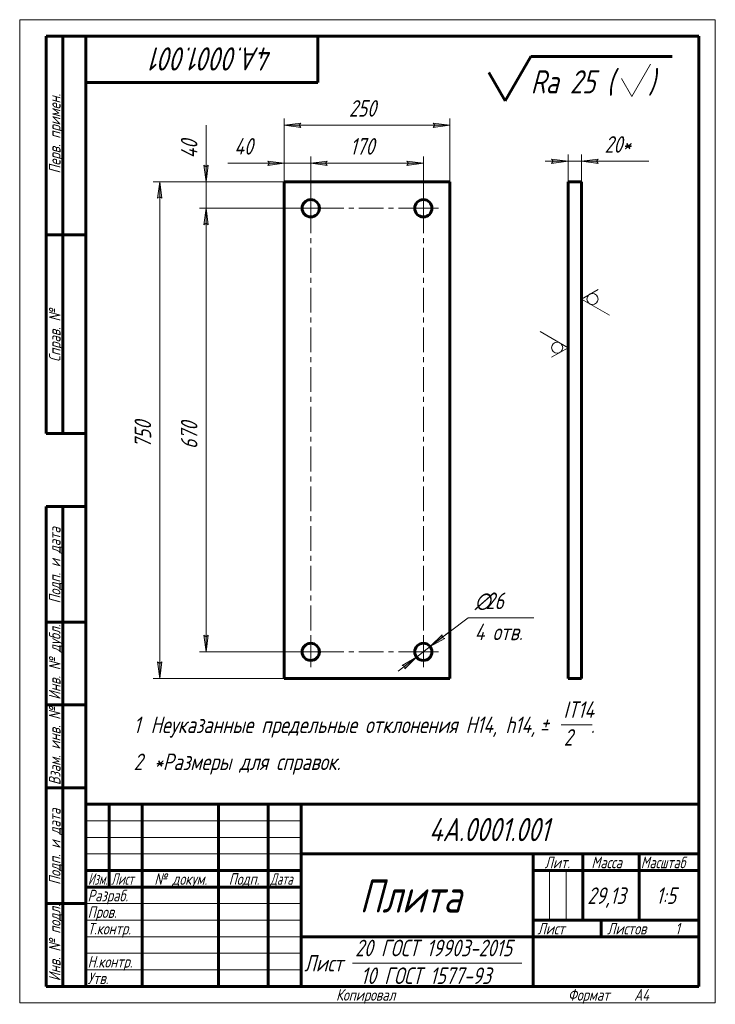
# Model space of a CAD drawing. Header units: millimetres. Extents: x 0 to 210, y 0 to 297.
import ezdxf

# ---------------------------------------------------------------- set-up
doc = ezdxf.new("R2010")
doc.units = ezdxf.units.MM
for name, pattern in [('K5LT_AXLED', [12, 7.5, -1.5, 1.5, -1.5]), ('K5LT_BASIC', [0]), ('K5LT_THIN', [0])]:
    doc.linetypes.add(name, pattern=pattern)
doc.layers.add('Системный слой', color=7, linetype='Continuous')
doc.layers.add('Системный слой (1)', color=7, linetype='Continuous', true_color=0x6c6c6c)
doc.styles.add('KDIMTEXTSTYLE', font='GOST_AU.SHX', dxfattribs={"width": 0.96, "oblique": 15, "height": 5})
doc.styles.add('KTEXTSTYLE', font='GOST_AU.SHX', dxfattribs={"width": 0.96, "height": 5})
doc.dimstyles.new('KDIMSTYLE (0.20)', dxfattribs={"dimtxt": 5, "dimasz": 1, "dimexe": 2, "dimexo": 0, "dimgap": 1, "dimtad": 1, "dimlfac": 5, "dimtxsty": 'KDIMTEXTSTYLE', "dimsah": 1, "dimcen": 0, "dimdle": 1, "dimadec": 0, "dimazin": 0, "dimtfac": 0.667, "dimtmove": 0, "dimatfit": 3, "dimfxl": 1, "dimtvp": 1, "dimtolj": 1, "dimtzin": 0, "dimarcsym": 0})

# ---------------------------------------------------------------- blocks, each defined once
blk = doc.blocks.new('D0')
at = {"layer": 'Системный слой (1)'}
for points in [[(123.93, 107.62), (128.31, 110.13), (127.51, 110.35), (127.51, 111.18)], [(116.23, 100.9), (119.8, 104.46), (115.43, 101.94), (116.23, 101.73)]]:
    blk.add_hatch(color=7, dxfattribs=at).paths.add_polyline_path(points)
at = {"layer": 'Системный слой (1)', "color": 7, "linetype": 'K5LT_THIN', "lineweight": 18}
for p, q in [((123.93, 107.62), (135.36, 116.36)), ((123.93, 107.62), (129.49, 111.87)), ((127.51, 111.18), (123.93, 107.62)), ((123.93, 107.62), (128.31, 110.13)), ((127.51, 110.35), (127.51, 111.18)), ((128.31, 110.13), (127.51, 110.35)), ((119.8, 104.46), (123.93, 107.62)), ((119.8, 104.46), (114.24, 100.21)), ((119.8, 104.46), (115.43, 101.94)), ((116.23, 100.9), (119.8, 104.46)), ((115.43, 101.94), (116.23, 101.73)), ((116.23, 101.73), (116.23, 100.9))]:
    blk.add_line(p, q, dxfattribs=at)
blk.add_wipeout([(137.36, 107.98), (137.36, 124.75), (152.6, 124.75), (152.6, 107.98)]).dxf.layer = 'Системный слой (1)'
blk.add_line((135.36, 116.36), (155.24, 116.36), dxfattribs=at)
at = {"layer": 'Системный слой (1)', "color": 7, "char_height": 5, "attachment_point": 1, "style": 'KTEXTSTYLE'}
for s, insert in [('\\H5.0;\\W1.000;\\Q15;\\Q15;\\W0.965;∅', (137.36, 123.95)), ('\\H5.0;\\W1.000;\\Q15;\\Q15;\\W0.965;26', (140.67, 123.95)), ('\\H5.0;\\W1.000;\\Q15;\\Q15;\\W0.965;4 отв.', (137.36, 114.57))]:
    blk.add_mtext(s, dxfattribs=dict(at, insert=insert))
blk = doc.blocks.new('KDIMARROW_01')
at = {"layer": 'Системный слой'}
blk.add_hatch(color=0, dxfattribs=at).paths.add_polyline_path([(0, 0), (-5, 0.66), (-4.5, 0), (-5, -0.66)])
at = {"layer": 'Системный слой', "color": 0, "linetype": 'K5LT_THIN', "lineweight": 18}
for p, q in [((-4.5, 0), (-5, 0.66)), ((-5, 0.66), (0, 0)), ((0, 0), (-5, -0.66)), ((-5, -0.66), (-4.5, 0)), ((0, 0), (-1, 0))]:
    blk.add_line(p, q, dxfattribs=at)
blk = doc.blocks.new('D1')
at = {"layer": 'Системный слой (1)'}
for points in [[(92.37, 253.64), (92.87, 254.3), (87.87, 253.64), (92.87, 252.98)], [(116.87, 252.98), (121.87, 253.64), (116.87, 254.3), (117.37, 253.64)]]:
    blk.add_hatch(color=7, dxfattribs=at).paths.add_polyline_path(points)
at = {"layer": 'Системный слой (1)', "color": 7, "linetype": 'K5LT_THIN', "lineweight": 18}
for p, q in [((87.87, 240.04), (87.87, 255.64)), ((87.87, 253.64), (92.87, 254.3)), ((92.87, 252.98), (87.87, 253.64)), ((92.87, 254.3), (92.37, 253.64)), ((92.37, 253.64), (92.87, 252.98)), ((117.37, 253.64), (116.87, 254.3)), ((116.87, 254.3), (121.87, 253.64)), ((121.87, 253.64), (116.87, 252.98)), ((116.87, 252.98), (117.37, 253.64)), ((121.87, 240.04), (121.87, 255.64))]:
    blk.add_line(p, q, dxfattribs=at)
blk.add_wipeout([(99.73, 254.64), (99.73, 262.02), (109.6, 262.02), (109.6, 254.64)]).dxf.layer = 'Системный слой (1)'
blk.add_line((87.87, 253.64), (121.87, 253.64), dxfattribs=at)
at = {"layer": 'Системный слой (1)', "color": 7, "insert": (99.73, 261.23), "char_height": 5, "attachment_point": 1, "style": 'KTEXTSTYLE'}
blk.add_mtext('\\H5.0;\\W1.000;\\Q15;\\Q15;\\W0.965;170', dxfattribs=at)
blk = doc.blocks.new('D2')
at = {"layer": 'Системный слой (1)'}
for points in [[(56.91, 235.04), (56.25, 240.04), (55.59, 235.04), (56.25, 235.54)], [(56.25, 106.04), (56.91, 111.04), (56.25, 110.54), (55.59, 111.04)]]:
    blk.add_hatch(color=7, dxfattribs=at).paths.add_polyline_path(points)
at = {"layer": 'Системный слой (1)', "color": 7, "linetype": 'K5LT_THIN', "lineweight": 18}
for p, q in [((87.87, 240.04), (54.25, 240.04)), ((55.59, 235.04), (56.25, 240.04)), ((56.25, 240.04), (56.91, 235.04)), ((56.25, 235.54), (55.59, 235.04)), ((56.91, 235.04), (56.25, 235.54)), ((56.25, 106.04), (55.59, 111.04)), ((55.59, 111.04), (56.25, 110.54)), ((56.25, 110.54), (56.91, 111.04)), ((56.91, 111.04), (56.25, 106.04)), ((87.87, 106.04), (54.25, 106.04))]:
    blk.add_line(p, q, dxfattribs=at)
blk.add_wipeout([(55.25, 167.3), (47.87, 167.3), (47.87, 178.32), (55.25, 178.32)]).dxf.layer = 'Системный слой (1)'
blk.add_line((56.25, 240.04), (56.25, 106.04), dxfattribs=at)
at = {"layer": 'Системный слой (1)', "color": 7, "insert": (48.66, 167.3), "char_height": 5, "attachment_point": 1, "rotation": 90, "style": 'KTEXTSTYLE'}
blk.add_mtext('\\H5.0;\\W1.000;\\Q15;\\Q15;\\W0.965;670', dxfattribs=at)
blk = doc.blocks.new('D3')
at = {"layer": 'Системный слой (1)'}
for points in [[(84.87, 264.46), (84.37, 265.12), (84.87, 265.78), (79.87, 265.12)], [(129.87, 265.12), (124.87, 265.78), (125.37, 265.12), (124.87, 264.46)]]:
    blk.add_hatch(color=7, dxfattribs=at).paths.add_polyline_path(points)
at = {"layer": 'Системный слой (1)', "color": 7, "linetype": 'K5LT_THIN', "lineweight": 18}
for p, q in [((79.87, 248.04), (79.87, 267.12)), ((79.87, 265.12), (84.87, 265.78)), ((84.87, 264.46), (79.87, 265.12)), ((84.87, 265.78), (84.37, 265.12)), ((84.37, 265.12), (84.87, 264.46)), ((125.37, 265.12), (124.87, 265.78)), ((124.87, 265.78), (129.87, 265.12)), ((129.87, 265.12), (124.87, 264.46)), ((124.87, 264.46), (125.37, 265.12)), ((129.87, 248.04), (129.87, 267.12))]:
    blk.add_line(p, q, dxfattribs=at)
blk.add_wipeout([(99.4, 266.12), (99.4, 273.5), (109.91, 273.5), (109.91, 266.12)]).dxf.layer = 'Системный слой (1)'
blk.add_line((129.87, 265.12), (79.87, 265.12), dxfattribs=at)
at = {"layer": 'Системный слой (1)', "color": 7, "insert": (99.4, 272.7), "char_height": 5, "attachment_point": 1, "style": 'KTEXTSTYLE'}
blk.add_mtext('\\H5.0;\\W1.000;\\Q15;\\Q15;\\W0.965;250', dxfattribs=at)
blk = doc.blocks.new('D4')
at = {"layer": 'Системный слой (1)'}
for points in [[(42.94, 243.04), (42.28, 248.04), (41.62, 243.04), (42.28, 243.54)], [(42.28, 98.04), (42.94, 103.04), (42.28, 102.54), (41.62, 103.04)]]:
    blk.add_hatch(color=7, dxfattribs=at).paths.add_polyline_path(points)
at = {"layer": 'Системный слой (1)', "color": 7, "linetype": 'K5LT_THIN', "lineweight": 18}
for p, q in [((79.87, 248.04), (40.28, 248.04)), ((41.62, 243.04), (42.28, 248.04)), ((42.28, 248.04), (42.94, 243.04)), ((42.28, 243.54), (41.62, 243.04)), ((42.94, 243.04), (42.28, 243.54)), ((42.28, 98.04), (41.62, 103.04)), ((41.62, 103.04), (42.28, 102.54)), ((42.28, 102.54), (42.94, 103.04)), ((42.94, 103.04), (42.28, 98.04)), ((79.87, 98.04), (40.28, 98.04))]:
    blk.add_line(p, q, dxfattribs=at)
blk.add_wipeout([(41.28, 167.57), (33.9, 167.57), (33.9, 178.08), (41.28, 178.08)]).dxf.layer = 'Системный слой (1)'
blk.add_line((42.28, 248.04), (42.28, 98.04), dxfattribs=at)
at = {"layer": 'Системный слой (1)', "color": 7, "insert": (34.69, 167.57), "char_height": 5, "attachment_point": 1, "rotation": 90, "style": 'KTEXTSTYLE'}
blk.add_mtext('\\H5.0;\\W1.000;\\Q15;\\Q15;\\W0.965;750', dxfattribs=at)
blk = doc.blocks.new('D5')
at = {"layer": 'Системный слой (1)'}
for points in [[(56.25, 248.04), (56.91, 253.04), (56.25, 252.54), (55.59, 253.04)], [(56.91, 235.04), (56.25, 240.04), (55.59, 235.04), (56.25, 235.54)]]:
    blk.add_hatch(color=7, dxfattribs=at).paths.add_polyline_path(points)
at = {"layer": 'Системный слой (1)', "color": 7, "linetype": 'K5LT_THIN', "lineweight": 18}
for p, q in [((56.25, 252.54), (55.59, 253.04)), ((55.59, 253.04), (56.25, 248.04)), ((56.25, 248.04), (56.91, 253.04)), ((56.91, 253.04), (56.25, 252.54)), ((56.25, 248.04), (56.25, 253.04)), ((79.87, 248.04), (54.25, 248.04)), ((56.25, 248.04), (56.25, 240.04)), ((87.87, 240.04), (54.25, 240.04)), ((56.25, 240.04), (55.59, 235.04)), ((56.91, 235.04), (56.25, 240.04)), ((56.25, 240.04), (56.25, 233.04)), ((55.59, 235.04), (56.25, 235.54)), ((56.25, 235.54), (56.91, 235.04))]:
    blk.add_line(p, q, dxfattribs=at)
blk.add_wipeout([(55.25, 255.08), (47.87, 255.08), (47.87, 262.8), (55.25, 262.8)]).dxf.layer = 'Системный слой (1)'
for p, q in [((56.25, 253.08), (56.25, 265.12)), ((56.25, 248.04), (56.25, 255.04))]:
    blk.add_line(p, q, dxfattribs=at)
at = {"layer": 'Системный слой (1)', "color": 7, "insert": (48.66, 255.08), "char_height": 5, "attachment_point": 1, "rotation": 90, "style": 'KTEXTSTYLE'}
blk.add_mtext('\\H5.0;\\W1.000;\\Q15;\\Q15;\\W0.965;40', dxfattribs=at)
blk = doc.blocks.new('D6')
at = {"layer": 'Системный слой (1)'}
for points in [[(79.87, 253.64), (74.87, 254.3), (75.37, 253.64), (74.87, 252.98)], [(92.37, 253.64), (92.87, 254.3), (87.87, 253.64), (92.87, 252.98)]]:
    blk.add_hatch(color=7, dxfattribs=at).paths.add_polyline_path(points)
at = {"layer": 'Системный слой (1)', "color": 7, "linetype": 'K5LT_THIN', "lineweight": 18}
for p, q in [((79.87, 253.64), (74.87, 254.3)), ((74.87, 254.3), (75.37, 253.64)), ((75.37, 253.64), (74.87, 252.98)), ((74.87, 252.98), (79.87, 253.64)), ((79.87, 253.64), (74.87, 253.64)), ((79.87, 248.04), (79.87, 255.64)), ((79.87, 253.64), (87.87, 253.64)), ((87.87, 240.04), (87.87, 255.64)), ((92.87, 254.3), (87.87, 253.64)), ((87.87, 253.64), (92.87, 252.98)), ((87.87, 253.64), (94.87, 253.64)), ((92.37, 253.64), (92.87, 254.3)), ((92.87, 252.98), (92.37, 253.64))]:
    blk.add_line(p, q, dxfattribs=at)
blk.add_wipeout([(64.79, 254.64), (64.79, 262.02), (72.51, 262.02), (72.51, 254.64)]).dxf.layer = 'Системный слой (1)'
for p, q in [((74.83, 253.64), (62.79, 253.64)), ((79.87, 253.64), (72.87, 253.64))]:
    blk.add_line(p, q, dxfattribs=at)
at = {"layer": 'Системный слой (1)', "color": 7, "insert": (64.79, 261.23), "char_height": 5, "attachment_point": 1, "style": 'KTEXTSTYLE'}
blk.add_mtext('\\H5.0;\\W1.000;\\Q15;\\Q15;\\W0.965;40', dxfattribs=at)
blk = doc.blocks.new('U0')
at = {"layer": 'Системный слой (1)', "color": 30, "linetype": 'K5LT_AXLED', "lineweight": 18, "true_color": 0xff8000}
for q in [(87.87, 110.64), (83.27, 106.04), (92.47, 106.04), (87.87, 101.44)]:
    blk.add_line((87.87, 106.04), q, dxfattribs=at)
blk = doc.blocks.new('U1')
at = {"layer": 'Системный слой (1)', "color": 30, "linetype": 'K5LT_AXLED', "lineweight": 18, "true_color": 0xff8000}
for q in [(87.87, 244.64), (83.27, 240.04), (92.47, 240.04), (87.87, 106.64)]:
    blk.add_line((87.87, 240.04), q, dxfattribs=at)
blk = doc.blocks.new('U2')
at = {"layer": 'Системный слой (1)', "color": 30, "linetype": 'K5LT_AXLED', "lineweight": 18, "true_color": 0xff8000}
for q in [(121.87, 110.64), (85.87, 106.04), (126.47, 106.04), (121.87, 101.44)]:
    blk.add_line((121.87, 106.04), q, dxfattribs=at)
blk = doc.blocks.new('U3')
at = {"layer": 'Системный слой (1)', "color": 30, "linetype": 'K5LT_AXLED', "lineweight": 18, "true_color": 0xff8000}
for q in [(121.87, 244.64), (85.87, 240.04), (126.47, 240.04), (121.87, 104.04)]:
    blk.add_line((121.87, 240.04), q, dxfattribs=at)
blk = doc.blocks.new('D7')
at = {"layer": 'Системный слой (1)'}
for points in [[(165.59, 254.23), (160.59, 254.89), (161.09, 254.23), (160.59, 253.57)], [(174.09, 254.23), (174.59, 254.89), (169.59, 254.23), (174.59, 253.57)]]:
    blk.add_hatch(color=7, dxfattribs=at).paths.add_polyline_path(points)
at = {"layer": 'Системный слой (1)', "color": 7, "linetype": 'K5LT_THIN', "lineweight": 18}
for p, q in [((165.59, 248.04), (165.59, 256.23)), ((169.59, 248.04), (169.59, 256.23)), ((165.59, 254.23), (158.59, 254.23)), ((165.59, 254.23), (160.59, 254.89)), ((160.59, 254.89), (161.09, 254.23)), ((161.09, 254.23), (160.59, 253.57)), ((160.59, 253.57), (165.59, 254.23)), ((169.59, 254.23), (165.59, 254.23)), ((174.59, 254.89), (169.59, 254.23)), ((169.59, 254.23), (174.59, 253.57)), ((169.59, 254.23), (174.59, 254.23)), ((174.09, 254.23), (174.59, 254.89)), ((174.59, 253.57), (174.09, 254.23))]:
    blk.add_line(p, q, dxfattribs=at)
blk.add_wipeout([(176.59, 255.23), (176.59, 262.61), (187.48, 262.61), (187.48, 255.23)]).dxf.layer = 'Системный слой (1)'
for p, q in [((169.59, 254.23), (176.59, 254.23)), ((174.59, 254.23), (189.93, 254.23))]:
    blk.add_line(p, q, dxfattribs=at)
at = {"layer": 'Системный слой (1)', "color": 7, "insert": (176.59, 261.82), "char_height": 5, "attachment_point": 1, "style": 'KTEXTSTYLE'}
blk.add_mtext('\\H5.0;\\W1.000;\\Q15;\\Q15;\\W0.965;20*', dxfattribs=at)
blk = doc.blocks.new('U4')
at = {"layer": 'Системный слой (1)', "color": 7, "linetype": 'K5LT_THIN', "lineweight": 18}
for p, q in [((165.59, 197.92), (157.09, 202.83)), ((160.59, 195.04), (165.59, 197.92))]:
    blk.add_line(p, q, dxfattribs=at)
blk.add_arc((162.26, 197.92), 1.67, 0, 360, dxfattribs=at)
blk = doc.blocks.new('U5')
at = {"layer": 'Системный слой (1)', "color": 7, "linetype": 'K5LT_THIN', "lineweight": 18}
for p, q in [((174.59, 215.51), (169.59, 212.63)), ((169.59, 212.63), (178.09, 207.72))]:
    blk.add_line(p, q, dxfattribs=at)
blk.add_arc((172.92, 212.63), 1.67, 0, 360, dxfattribs=at)
blk = doc.blocks.new('U6')
at = {"color": 7, "linetype": 'K5LT_THIN', "lineweight": 18}
for p, q in [((0, 0), (0, 297)), ((0, 297), (210, 297)), ((210, 297), (210, 0)), ((20, 55), (85, 55)), ((20, 50), (85, 50)), ((20, 45), (85, 45)), ((159.96, 25), (159.96, 40)), ((164.98, 25), (164.98, 40)), ((20, 30), (85, 30)), ((20, 25), (85, 25)), ((20, 20), (85, 20)), ((20, 15), (85, 15)), ((100.5, 12), (151.56, 12)), ((20, 10), (85, 10)), ((210, 0), (0, 0))]:
    blk.add_line(p, q, dxfattribs=at)
at = {"color": 150, "linetype": 'K5LT_BASIC', "lineweight": 60, "true_color": 0x0080ff}
for p, q in [((8, 172), (8, 292)), ((20, 292), (8, 292)), ((13, 172), (13, 292)), ((20, 5), (20, 292)), ((20, 292), (205, 292)), ((90, 292), (90, 278)), ((205, 292), (205, 5)), ((90, 278), (20, 278)), ((20, 232), (8, 232)), ((20, 172), (8, 172)), ((8, 5), (8, 150)), ((20, 150), (8, 150)), ((13, 5), (13, 150)), ((20, 115), (8, 115)), ((20, 90), (8, 90)), ((20, 65), (8, 65)), ((20, 60), (205, 60)), ((20, 5), (20, 60)), ((27, 35), (27, 60)), ((37, 5), (37, 60)), ((60, 5), (60, 60)), ((75, 5), (75, 60)), ((85, 5), (85, 60)), ((85, 45), (205, 45)), ((155, 5), (155, 45)), ((170, 25), (170, 45)), ((187, 25), (187, 45)), ((20, 40), (85, 40)), ((155, 40), (170, 40)), ((170, 40), (205, 40)), ((20, 35), (85, 35)), ((20, 30), (8, 30)), ((155, 25), (205, 25)), ((175.57, 20), (175.57, 25)), ((85, 20), (155, 20)), ((155, 20), (205, 20)), ((20, 5), (8, 5)), ((205, 5), (20, 5))]:
    blk.add_line(p, q, dxfattribs=at)
at = {"color": 7, "attachment_point": 1, "style": 'KTEXTSTYLE'}
for s, insert, char_height, rotation in [('\\H5.0;\\W1.000;\\Q15;\\Q15;\\W0.965;\\H7.00;4А.0001.001', (76.46, 281.64), 7, 180), ('\\H5.0;\\W1.000;\\Q15;\\Q15;\\W0.965;\\H3.50;Перв. примен.', (8.82, 250.52), 3.5, 90), ('\\H5.0;\\W1.000;\\Q15;\\Q15;\\W0.965;\\H3.50;Справ. №', (8.82, 193.63), 3.5, 90), ('\\H5.0;\\W1.000;\\Q15;\\Q15;\\W0.965;\\H3.50;Подп. и дата', (8.82, 120.66), 3.5, 90), ('\\H5.0;\\W1.000;\\Q15;\\Q15;\\W0.965;\\H3.50;Инв. № дубл.', (8.82, 91.57), 3.5, 90), ('\\H5.0;\\W1.000;\\Q15;\\Q15;\\W0.965;\\H3.50;Взам. инв. №', (8.82, 65.8), 3.5, 90), ('\\H5.0;\\W1.000;\\Q15;\\Q15;\\W0.965;\\H3.50;Подп. и дата', (8.82, 35.66), 3.5, 90), ('\\H5.0;\\W1.000;\\Q15;\\Q15;\\W0.965;\\H3.50;Инв. № подл.', (8.82, 6.57), 3.5, 90)]:
    blk.add_mtext(s, dxfattribs=dict(at, insert=insert, char_height=char_height, rotation=rotation))
for s, insert, char_height in [('\\H5.0;\\W1.000;\\Q15;\\Q15;\\W0.965;\\H7.00;4А.0001.001', (123.54, 55.86), 7), ('\\H5.0;\\W1.000;\\Q15;\\Q15;\\W0.965;\\H3.50;Лит.', (158.47, 44.18), 3.5), ('\\H5.0;\\W1.000;\\Q15;\\Q15;\\W0.965;\\H3.50;Масса', (172.58, 44.18), 3.5), ('\\H5.0;\\W1.000;\\Q15;\\Q15;\\W0.930;\\H3.50;Масштаб', (187.52, 44.18), 3.5), ('\\H5.0;\\W1.000;\\Q15;\\Q15;\\W0.784;\\H3.50;Изм.', (20.62, 39.18), 3.5), ('\\H5.0;\\W1.000;\\Q15;\\Q15;\\W0.799;\\H3.50;Лист', (27.61, 39.18), 3.5), ('\\H5.0;\\W1.000;\\Q15;\\Q15;\\W0.965;\\H3.50;№ докум.', (40.63, 39.18), 3.5), ('\\H5.0;\\W1.000;\\Q15;\\Q15;\\W0.965;\\H3.50;Подп.', (63.1, 39.18), 3.5), ('\\H5.0;\\W1.000;\\Q15;\\Q15;\\W0.799;\\H3.50;Дата', (75.61, 39.18), 3.5), ('\\H5.0;\\W1.000;\\Q15;\\Q15;\\W0.965;\\H10.00;Плита', (102.57, 37.29), 10), ('\\H5.0;\\W1.000;\\Q15;\\Q15;\\W0.965;\\H3.50;Разраб.', (20.5, 34.18), 3.5), ('\\H5.0;\\W1.000;\\Q15;\\Q15;\\W0.965;29,13', (171.37, 34.9), 5), ('\\H5.0;\\W1.000;\\Q15;\\Q15;\\W0.965;{\\c16711680;1:5}', (192.11, 34.9), 5), ('\\H5.0;\\W1.000;\\Q15;\\Q15;\\W0.965;\\H3.50;Пров.', (20.5, 29.18), 3.5), ('\\H5.0;\\W1.000;\\Q15;\\Q15;\\W0.965;\\H3.50;Т.контр.', (20.5, 24.18), 3.5), ('\\H5.0;\\W1.000;\\Q15;\\Q15;\\W0.965;\\H3.50;Лист', (156.32, 24.18), 3.5), ('\\H5.0;\\W1.000;\\Q15;\\Q15;\\W0.965;\\H3.50;Листов', (177.36, 24.18), 3.5), ('\\H5.0;\\W1.000;\\Q15;\\Q15;\\W0.965;\\H3.50;1', (197.91, 24.18), 3.5), ('\\H5.0;\\W1.000;\\Q15;\\Q15;\\W0.965;20 ГОСТ 19903-2015', (101.26, 19.09), 5), ('\\H5.0;\\W1.000;\\Q15;\\Q15;\\W0.965;\\H3.50;Н.контр.', (20.5, 14.18), 3.5), ('\\H5.0;\\W1.000;\\Q15;\\Q15;\\W0.965;Лист', (85.86, 14.5), 5), ('\\H5.0;\\W1.000;\\Q15;\\Q15;\\W0.965;\\H3.50;Утв.', (20.5, 9.18), 3.5), ('\\H5.0;\\W1.000;\\Q15;\\Q15;\\W0.965;10 ГОСТ 1577-93', (102.97, 10.71), 5), ('\\H5.0;\\W1.000;\\Q15;\\Q15;\\W0.965;\\H3.50;Копировал', (95.5, 4.18), 3.5), ('\\H5.0;\\W1.000;\\Q15;\\Q15;\\W0.965;\\H3.50;Формат', (165.5, 4.18), 3.5), ('\\H5.0;\\W1.000;\\Q15;\\Q15;\\W0.965;\\H3.50;A4', (185.5, 4.18), 3.5)]:
    blk.add_mtext(s, dxfattribs=dict(at, insert=insert, char_height=char_height))
blk = doc.blocks.new('U7')
at = {"color": 7, "linetype": 'K5LT_THIN', "lineweight": 18}
blk.add_line((163.42, 84), (172.82, 84), dxfattribs=at)
at = {"color": 7, "char_height": 5, "attachment_point": 1, "style": 'KTEXTSTYLE'}
for s, insert in [('\\H5.0;\\W1.000;\\Q15;\\Q15;\\W0.965;IT14', (164.18, 91.09)), ('\\H5.0;\\W1.000;\\Q15;\\Q15;\\W0.965;1', (34.4, 86.5)), ('\\H5.0;\\W1.000;\\Q15;\\Q15;\\W0.965;Неуказанные предельные отклонения H14, h14, ', (39.51, 86.5)), ('\\H5.0;\\W1.000;\\Q15;\\Q15;\\W0.965;±', (156.99, 86.5)), ('\\H5.0;\\W1.000;\\Q15;\\Q15;\\W0.965; ', (159.9, 86.5)), ('\\H5.0;\\W1.000;\\Q15;\\Q15;\\W0.965;2', (164.24, 82.7)), ('\\H5.0;\\W1.000;\\Q15;\\Q15;\\W0.965;.', (172.41, 86.5)), ('\\H5.0;\\W1.000;\\Q15;\\Q15;\\W0.965;2', (34.4, 75.32)), ('\\H5.0;\\W1.000;\\Q15;\\Q15;\\W0.965;*Размеры для справок.', (40.57, 75.32))]:
    blk.add_mtext(s, dxfattribs=dict(at, insert=insert))
blk = doc.blocks.new('U8')
at = {"color": 150, "linetype": 'K5LT_BASIC', "lineweight": 60, "true_color": 0x0080ff}
for p, q in [((146.55, 272.51), (154.28, 285.91)), ((154.28, 285.91), (197, 285.91)), ((141.64, 281.01), (146.55, 272.51))]:
    blk.add_line(p, q, dxfattribs=at)
at = {"color": 7, "linetype": 'K5LT_THIN', "lineweight": 18}
for p, q in [((184.77, 273.77), (190.45, 283.57)), ((181.67, 279.21), (184.77, 273.77))]:
    blk.add_line(p, q, dxfattribs=at)
at = {"color": 7, "char_height": 7, "attachment_point": 1, "style": 'KTEXTSTYLE'}
for s, insert in [('\\H5.0;\\W1.000;\\Q15;\\Q15;\\W0.965;\\H7.00;Ra 25 (', (154.28, 281.73)), ('\\H5.0;\\W1.000;\\Q15;\\Q15;\\W0.965;\\H7.00;)', (189.75, 281.73))]:
    blk.add_mtext(s, dxfattribs=dict(at, insert=insert))

msp = doc.modelspace()

# ---------------------------------------------------------------- linework, layer by layer
at = {"layer": 'Системный слой (1)', "color": 150, "linetype": 'K5LT_BASIC', "lineweight": 60, "true_color": 0x0080ff}
for p, q in [((79.8693, 248.0394), (79.8693, 98.0394)), ((129.8693, 248.0394), (79.8693, 248.0394)), ((129.8693, 98.0394), (129.8693, 248.0394)), ((165.5888, 248.0394), (165.5888, 98.0394)), ((169.5888, 248.0394), (165.5888, 248.0394)), ((169.5888, 248.0394), (169.5888, 98.0394)), ((79.8693, 98.0394), (129.8693, 98.0394)), ((169.5888, 98.0394), (165.5888, 98.0394))]:
    msp.add_line(p, q, dxfattribs=at)

# ---------------------------------------------------------------- block references
for name in ['U8', 'U7']:
    msp.add_blockref(name, (0, 0))
at = {"layer": 'Системный слой (1)'}
for name in ['U5', 'U4']:
    msp.add_blockref(name, (0, 0), dxfattribs=at)

# ---------------------------------------------------------------- next in the draw order: dimensions: what is measured, and where the dimension line sits
at = {"layer": 'Системный слой (1)', "color": 7}
dim = msp.add_linear_dim(base=(87.8693, 253.6415), p1=(121.8693, 240.0394), p2=(87.8693, 240.0394), dimstyle='KDIMSTYLE (0.20)', override={"dimexo": 0, "dimpost": '\\H5.0;\\W0.965;\\Q15;<>', "dimblk1": 'KDIMARROW_01', "dimblk2": 'KDIMARROW_01', "dimse1": 0, "dimse2": 0, "dimclrt": 7, "dimtol": 1, "dimtp": 0, "dimtm": 0, "dimtdec": 5, "dimtolj": 1}, dxfattribs=at)
dim.commit()
dim.dimension.update_dxf_attribs({"geometry": 'D1', "text_midpoint": (104.8693, 253.6415), "dimtype": 160})
dim = msp.add_linear_dim(base=(169.5888, 254.229), p1=(165.5888, 248.0394), p2=(169.5888, 248.0394), angle=180, dimstyle='KDIMSTYLE (0.20)', override={"dimexo": 0, "dimtoh": 1, "dimpost": '\\H5.0;\\W0.965;\\Q15;<>\\H5.0;\\W0.965;\\Q15;\\Q15;*', "dimblk1": 'KDIMARROW_01', "dimblk2": 'KDIMARROW_01', "dimse1": 0, "dimse2": 0, "dimclrt": 7, "dimtol": 1, "dimtp": 0, "dimtm": 0, "dimtdec": 5, "dimtmove": 1, "dimtolj": 1}, dxfattribs=at)
dim.commit()
dim.dimension.update_dxf_attribs({"geometry": 'D7', "text_midpoint": (182.2613, 254.229), "dimtype": 160})
dim = msp.add_diameter_dim_2p(p1=(111.5442, 98.1405), p2=(132.1944, 113.9382), dimstyle='KDIMSTYLE (0.20)', override={"dimtih": 1, "dimtoh": 1, "dimpost": '\\H5.0;\\W0.965;\\Q15;<>\\X\\H5.0;\\W0.965;\\Q15;\\Q15;4 отв.', "dimblk1": 'KDIMARROW_01', "dimblk2": 'KDIMARROW_01', "dimclrt": 7, "dimtol": 1, "dimtp": 0, "dimtm": 0, "dimtdec": 5, "dimtmove": 1, "dimatfit": 2, "dimtolj": 1}, dxfattribs=at)
dim.commit()
dim.dimension.update_dxf_attribs({"geometry": 'D0', "text_midpoint": (137.3647, 116.3635)})

# ---------------------------------------------------------------- next in the draw order: linework, layer by layer
at = {"layer": 'Системный слой (1)', "color": 150, "linetype": 'K5LT_BASIC', "lineweight": 60, "true_color": 0x0080ff}
for centre in [(121.8693, 240.0394), (121.8693, 106.0394)]:
    msp.add_circle(centre, 2.6, dxfattribs=at)

# ---------------------------------------------------------------- next in the draw order: dimensions: what is measured, and where the dimension line sits
at = {"layer": 'Системный слой (1)', "color": 7}
for base, p1, p2, angle, picture, middle in [((129.8693, 265.1171), (79.8693, 248.0394), (129.8693, 248.0394), 180, 'D3', (104.8693, 265.1171)), ((56.2524, 240.0394), (87.8693, 106.0394), (87.8693, 240.0394), 90, 'D2', (56.2524, 173.0394))]:
    dim = msp.add_linear_dim(base=base, p1=p1, p2=p2, angle=angle, dimstyle='KDIMSTYLE (0.20)', override={"dimexo": 0, "dimpost": '\\H5.0;\\W0.965;\\Q15;<>', "dimblk1": 'KDIMARROW_01', "dimblk2": 'KDIMARROW_01', "dimse1": 0, "dimse2": 0, "dimclrt": 7, "dimtol": 1, "dimtp": 0, "dimtm": 0, "dimtdec": 5, "dimtolj": 1}, dxfattribs=at)
    dim.commit()
    dim.dimension.update_dxf_attribs({"geometry": picture, "text_midpoint": middle, "dimtype": 160})

# ---------------------------------------------------------------- next in the draw order: linework, layer by layer
at = {"layer": 'Системный слой (1)', "color": 150, "linetype": 'K5LT_BASIC', "lineweight": 60, "true_color": 0x0080ff}
msp.add_circle((87.8693, 106.0394), 2.6, dxfattribs=at)

# ---------------------------------------------------------------- next in the draw order: block references
at = {"layer": 'Системный слой (1)'}
for name in ['U0', 'U2']:
    msp.add_blockref(name, (0, 0), dxfattribs=at)

# ---------------------------------------------------------------- next in the draw order: dimensions: what is measured, and where the dimension line sits
at = {"layer": 'Системный слой (1)', "color": 7}
dim = msp.add_linear_dim(base=(42.2782, 248.0394), p1=(79.8693, 98.0394), p2=(79.8693, 248.0394), angle=270, dimstyle='KDIMSTYLE (0.20)', override={"dimexo": 0, "dimpost": '\\H5.0;\\W0.965;\\Q15;<>', "dimblk1": 'KDIMARROW_01', "dimblk2": 'KDIMARROW_01', "dimse1": 0, "dimse2": 0, "dimclrt": 7, "dimtol": 1, "dimtp": 0, "dimtm": 0, "dimtdec": 5, "dimtolj": 1}, dxfattribs=at)
dim.commit()
dim.dimension.update_dxf_attribs({"geometry": 'D4', "text_midpoint": (42.2782, 173.0394), "dimtype": 160})

# ---------------------------------------------------------------- next in the draw order: dimensions: what is measured, and where the dimension line sits
dim = msp.add_linear_dim(base=(56.2524, 248.0394), p1=(87.8693, 240.0394), p2=(79.8693, 248.0394), angle=90, dimstyle='KDIMSTYLE (0.20)', override={"dimexo": 0, "dimtoh": 1, "dimpost": '\\H5.0;\\W0.965;\\Q15;<>', "dimblk1": 'KDIMARROW_01', "dimblk2": 'KDIMARROW_01', "dimse1": 0, "dimse2": 0, "dimclrt": 7, "dimtol": 1, "dimtp": 0, "dimtm": 0, "dimtdec": 5, "dimtmove": 1, "dimtolj": 1}, dxfattribs=at)
dim.commit()
dim.dimension.update_dxf_attribs({"geometry": 'D5', "text_midpoint": (56.2524, 259.0982), "dimtype": 160})

# ---------------------------------------------------------------- next in the draw order: dimensions: what is measured, and where the dimension line sits
dim = msp.add_linear_dim(base=(79.8693, 253.6415), p1=(87.8693, 240.0394), p2=(79.8693, 248.0394), dimstyle='KDIMSTYLE (0.20)', override={"dimexo": 0, "dimtoh": 1, "dimpost": '\\H5.0;\\W0.965;\\Q15;<>', "dimblk1": 'KDIMARROW_01', "dimblk2": 'KDIMARROW_01', "dimse1": 0, "dimse2": 0, "dimclrt": 7, "dimtol": 1, "dimtp": 0, "dimtm": 0, "dimtdec": 5, "dimtmove": 1, "dimtolj": 1}, dxfattribs=at)
dim.commit()
dim.dimension.update_dxf_attribs({"geometry": 'D6', "text_midpoint": (68.8105, 253.6415), "dimtype": 160})

# ---------------------------------------------------------------- next in the draw order: linework, layer by layer
at = {"layer": 'Системный слой (1)', "color": 150, "linetype": 'K5LT_BASIC', "lineweight": 60, "true_color": 0x0080ff}
msp.add_circle((87.8693, 240.0394), 2.6, dxfattribs=at)

# ---------------------------------------------------------------- next in the draw order: block references
msp.add_blockref('U6', (0, 0))
at = {"layer": 'Системный слой (1)'}
for name in ['U1', 'U3']:
    msp.add_blockref(name, (0, 0), dxfattribs=at)

doc.saveas('drawing.dxf')
